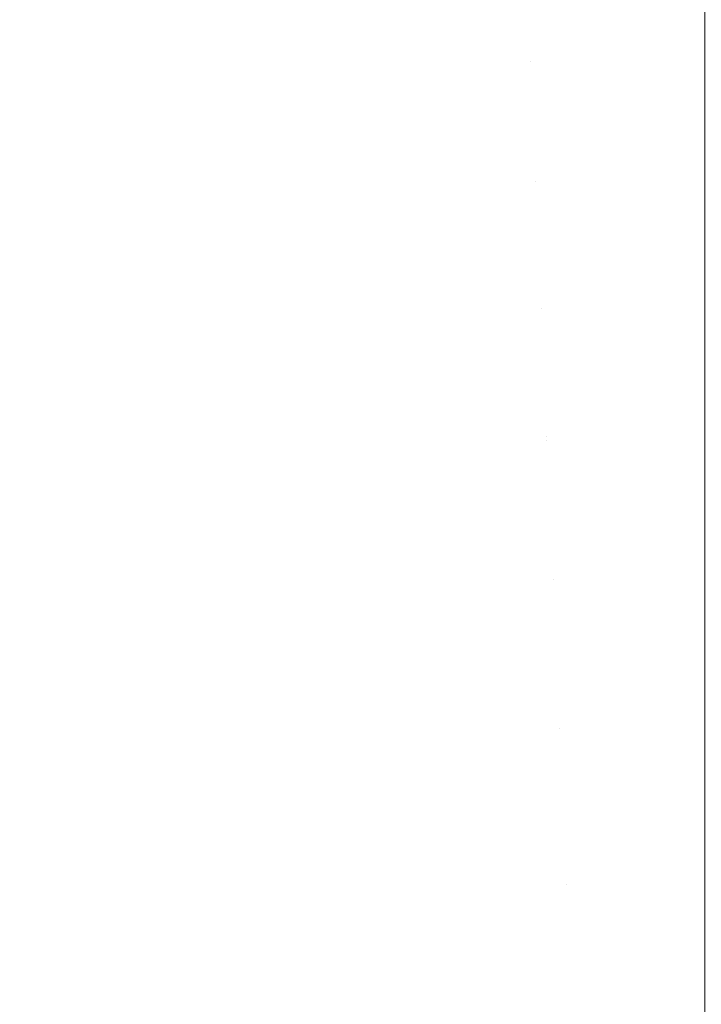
# Model space of a CAD drawing. Header units: centimetres. Extents: x -26.3 to 27.5, y 4.2 to 67.9.
# Tile 73 of 256: x -26.0005 to -25.9866, y 5.9623 to 5.9824. Entities that reach past the tile are written whole.
import ezdxf

# ---------------------------------------------------------------- set-up
doc = ezdxf.new("R2010")
doc.units = ezdxf.units.CM
doc.header["$LTSCALE"] = 2.54
doc.layers.add('Lucido design-1', color=7, linetype='Continuous')

# ---------------------------------------------------------------- blocks, each defined once
blk = doc.blocks.new('Gruppo-2-1')
at = {"color": 7, "linetype": 'Continuous', "lineweight": 9}
for points, invisible_edges in [([(-25.993654, 5.98156, -1111.056442), (-25.990099, 5.981793, -1111.056442), (-25.990202, 5.984143, -1111.059922), (-25.993859, 5.983903, -1111.059922)], 15), ([(-25.993654, 5.98156, -1147.156442), (-25.990099, 5.981793, -1147.156442), (-25.990202, 5.984143, -1147.159922), (-25.993859, 5.983903, -1147.159922)], 15), ([(-25.986537, 5.98212, -1111.056811), (-25.986537, 5.984223, -1111.059922), (-25.990202, 5.984143, -1111.059922), (-25.990099, 5.981793, -1111.056442)], 14), ([(-25.986537, 5.98212, -1147.156811), (-25.986537, 5.984223, -1147.159922), (-25.990202, 5.984143, -1147.159922), (-25.990099, 5.981793, -1147.156442)], 14), ([(-25.997196, 5.981172, -1111.056442), (-25.993654, 5.98156, -1111.056442), (-25.993859, 5.983903, -1111.059922), (-25.997503, 5.983504, -1111.059922)], 15), ([(-25.997196, 5.981172, -1147.156442), (-25.993654, 5.98156, -1147.156442), (-25.993859, 5.983903, -1147.159922), (-25.997503, 5.983504, -1147.159922)], 15), ([(-25.990087, 5.981514, -1111.77228), (-25.990188, 5.983822, -1111.7689), (-25.986537, 5.983902, -1111.7689), (-25.986537, 5.982115, -1111.771513)], 11), ([(-25.990087, 5.981514, -1147.87228), (-25.990188, 5.983822, -1147.8689), (-25.986537, 5.983902, -1147.8689), (-25.986537, 5.982115, -1147.871513)], 11), ([(-25.993831, 5.983583, -1111.7689), (-25.990188, 5.983822, -1111.7689), (-25.990087, 5.981514, -1111.77228), (-25.99363, 5.981281, -1111.77228)], 15), ([(-25.993831, 5.983583, -1147.8689), (-25.990188, 5.983822, -1147.8689), (-25.990087, 5.981514, -1147.87228), (-25.99363, 5.981281, -1147.87228)], 15), ([(-26.000717, 5.98063, -1111.056442), (-25.997196, 5.981172, -1111.056442), (-25.997503, 5.983504, -1111.059922), (-26.001126, 5.982946, -1111.059922)], 15), ([(-26.000717, 5.98063, -1147.156442), (-25.997196, 5.981172, -1147.156442), (-25.997503, 5.983504, -1147.159922), (-26.001126, 5.982946, -1147.159922)], 15), ([(-25.997461, 5.983186, -1111.7689), (-25.993831, 5.983583, -1111.7689), (-25.99363, 5.981281, -1111.77228), (-25.997159, 5.980895, -1111.77228)], 15), ([(-25.997461, 5.983186, -1147.8689), (-25.993831, 5.983583, -1147.8689), (-25.99363, 5.981281, -1147.87228), (-25.997159, 5.980895, -1147.87228)], 15), ([(-26.00107, 5.98263, -1111.7689), (-25.997461, 5.983186, -1111.7689), (-25.997159, 5.980895, -1111.77228), (-26.000669, 5.980355, -1111.77228)], 15), ([(-26.00107, 5.98263, -1147.8689), (-25.997461, 5.983186, -1147.8689), (-25.997159, 5.980895, -1147.87228), (-26.000669, 5.980355, -1147.87228)], 15), ([(-25.990099, 5.981793, -1111.056442), (-25.986537, 5.981871, -1111.056442), (-25.986537, 5.98212, -1111.056811)], 9), ([(-25.990099, 5.981793, -1147.156442), (-25.986537, 5.981871, -1147.156442), (-25.986537, 5.98212, -1147.156811)], 9), ([(-25.986537, 5.982115, -1111.771513), (-25.986537, 5.981591, -1111.77228), (-25.990087, 5.981514, -1111.77228)], 10), ([(-25.986537, 5.982115, -1147.871513), (-25.986537, 5.981591, -1147.87228), (-25.990087, 5.981514, -1147.87228)], 10), ([(-25.993437, 5.979071, -1111.05306), (-25.98999, 5.979297, -1111.05306), (-25.990099, 5.981793, -1111.056442), (-25.993654, 5.98156, -1111.056442)], 15), ([(-25.993437, 5.979071, -1147.15306), (-25.98999, 5.979297, -1147.15306), (-25.990099, 5.981793, -1147.156442), (-25.993654, 5.98156, -1147.156442)], 15), ([(-25.986537, 5.979543, -1111.053291), (-25.986537, 5.981871, -1111.056442), (-25.990099, 5.981793, -1111.056442), (-25.98999, 5.979297, -1111.05306)], 14), ([(-25.986537, 5.979543, -1147.153291), (-25.986537, 5.981871, -1147.156442), (-25.990099, 5.981793, -1147.156442), (-25.98999, 5.979297, -1147.15306)], 14), ([(-25.99687, 5.978695, -1111.05306), (-25.993437, 5.979071, -1111.05306), (-25.993654, 5.98156, -1111.056442), (-25.997196, 5.981172, -1111.056442)], 15), ([(-25.99687, 5.978695, -1147.15306), (-25.993437, 5.979071, -1147.15306), (-25.993654, 5.98156, -1147.156442), (-25.997196, 5.981172, -1147.156442)], 15), ([(-25.99363, 5.981281, -1111.77228), (-25.990087, 5.981514, -1111.77228), (-25.98998, 5.979071, -1111.77556), (-25.993417, 5.978846, -1111.77556)], 15), ([(-25.99363, 5.981281, -1147.87228), (-25.990087, 5.981514, -1147.87228), (-25.98998, 5.979071, -1147.87556), (-25.993417, 5.978846, -1147.87556)], 15), ([(-25.98998, 5.979071, -1111.77556), (-25.990087, 5.981514, -1111.77228), (-25.986537, 5.981591, -1111.77228), (-25.986537, 5.979538, -1111.775033)], 11), ([(-25.98998, 5.979071, -1147.87556), (-25.990087, 5.981514, -1147.87228), (-25.986537, 5.981591, -1147.87228), (-25.986537, 5.979538, -1147.875033)], 11), ([(-26.000283, 5.978169, -1111.05306), (-25.99687, 5.978695, -1111.05306), (-25.997196, 5.981172, -1111.056442), (-26.000717, 5.98063, -1111.056442)], 15), ([(-26.000283, 5.978169, -1147.15306), (-25.99687, 5.978695, -1147.15306), (-25.997196, 5.981172, -1147.156442), (-26.000717, 5.98063, -1147.156442)], 15), ([(-25.997159, 5.980895, -1111.77228), (-25.99363, 5.981281, -1111.77228), (-25.993417, 5.978846, -1111.77556), (-25.99684, 5.978471, -1111.77556)], 15), ([(-25.997159, 5.980895, -1147.87228), (-25.99363, 5.981281, -1147.87228), (-25.993417, 5.978846, -1147.87556), (-25.99684, 5.978471, -1147.87556)], 15), ([(-26.000669, 5.980355, -1111.77228), (-25.997159, 5.980895, -1111.77228), (-25.99684, 5.978471, -1111.77556), (-26.000244, 5.977947, -1111.77556)], 15), ([(-26.000669, 5.980355, -1147.87228), (-25.997159, 5.980895, -1147.87228), (-25.99684, 5.978471, -1147.87556), (-26.000244, 5.977947, -1147.87556)], 15), ([(-26.003671, 5.977496, -1111.05306), (-26.000283, 5.978169, -1111.05306), (-26.000717, 5.98063, -1111.056442), (-26.004212, 5.979935, -1111.056442)], 15), ([(-26.003671, 5.977496, -1147.15306), (-26.000283, 5.978169, -1147.15306), (-26.000717, 5.98063, -1147.156442), (-26.004212, 5.979935, -1147.156442)], 15), ([(-26.004151, 5.979662, -1111.77228), (-26.000669, 5.980355, -1111.77228), (-26.000244, 5.977947, -1111.77556), (-26.003622, 5.977275, -1111.77556)], 15), ([(-26.004151, 5.979662, -1147.87228), (-26.000669, 5.980355, -1147.87228), (-26.000244, 5.977947, -1147.87556), (-26.003622, 5.977275, -1147.87556)], 15), ([(-25.98999, 5.979297, -1111.05306), (-25.986537, 5.979372, -1111.05306), (-25.986537, 5.979543, -1111.053291)], 9), ([(-25.98999, 5.979297, -1147.15306), (-25.986537, 5.979372, -1147.15306), (-25.986537, 5.979543, -1147.153291)], 9), ([(-25.986537, 5.979538, -1111.775033), (-25.986537, 5.979146, -1111.77556), (-25.98998, 5.979071, -1111.77556)], 10), ([(-25.986537, 5.979538, -1147.875033), (-25.986537, 5.979146, -1147.87556), (-25.98998, 5.979071, -1147.87556)], 10), ([(-25.993206, 5.97644, -1111.049783), (-25.989875, 5.976658, -1111.049783), (-25.98999, 5.979297, -1111.05306), (-25.993437, 5.979071, -1111.05306)], 15), ([(-25.993206, 5.97644, -1147.149783), (-25.989875, 5.976658, -1147.149783), (-25.98999, 5.979297, -1147.15306), (-25.993437, 5.979071, -1147.15306)], 15), ([(-25.986537, 5.976814, -1111.049887), (-25.986537, 5.979372, -1111.05306), (-25.98999, 5.979297, -1111.05306), (-25.989875, 5.976658, -1111.049783)], 14), ([(-25.986537, 5.976814, -1147.149887), (-25.986537, 5.979372, -1147.15306), (-25.98999, 5.979297, -1147.15306), (-25.989875, 5.976658, -1147.149783)], 14), ([(-25.989868, 5.976499, -1111.778734), (-25.98998, 5.979071, -1111.77556), (-25.986537, 5.979146, -1111.77556), (-25.986537, 5.976811, -1111.778438)], 11), ([(-25.989868, 5.976499, -1147.878734), (-25.98998, 5.979071, -1147.87556), (-25.986537, 5.979146, -1147.87556), (-25.986537, 5.976811, -1147.878438)], 11), ([(-25.996525, 5.976076, -1111.049783), (-25.993206, 5.97644, -1111.049783), (-25.993437, 5.979071, -1111.05306), (-25.99687, 5.978695, -1111.05306)], 15), ([(-25.996525, 5.976076, -1147.149783), (-25.993206, 5.97644, -1147.149783), (-25.993437, 5.979071, -1147.15306), (-25.99687, 5.978695, -1147.15306)], 15), ([(-25.993417, 5.978846, -1111.77556), (-25.98998, 5.979071, -1111.77556), (-25.989868, 5.976499, -1111.778734), (-25.993193, 5.976281, -1111.778734)], 15), ([(-25.993417, 5.978846, -1147.87556), (-25.98998, 5.979071, -1147.87556), (-25.989868, 5.976499, -1147.878734), (-25.993193, 5.976281, -1147.878734)], 15), ([(-25.999825, 5.975568, -1111.049783), (-25.996525, 5.976076, -1111.049783), (-25.99687, 5.978695, -1111.05306), (-26.000283, 5.978169, -1111.05306)], 15), ([(-25.999825, 5.975568, -1147.149783), (-25.996525, 5.976076, -1147.149783), (-25.99687, 5.978695, -1147.15306), (-26.000283, 5.978169, -1147.15306)], 15), ([(-25.99684, 5.978471, -1111.77556), (-25.993417, 5.978846, -1111.77556), (-25.993193, 5.976281, -1111.778734), (-25.996504, 5.975918, -1111.778734)], 15), ([(-25.99684, 5.978471, -1147.87556), (-25.993417, 5.978846, -1147.87556), (-25.993193, 5.976281, -1147.878734), (-25.996504, 5.975918, -1147.878734)], 15), ([(-26.000244, 5.977947, -1111.77556), (-25.99684, 5.978471, -1111.77556), (-25.996504, 5.975918, -1111.778734), (-25.999797, 5.975411, -1111.778734)], 15), ([(-26.000244, 5.977947, -1147.87556), (-25.99684, 5.978471, -1147.87556), (-25.996504, 5.975918, -1147.878734), (-25.999797, 5.975411, -1147.878734)], 15), ([(-26.003099, 5.974917, -1111.049783), (-25.999825, 5.975568, -1111.049783), (-26.000283, 5.978169, -1111.05306), (-26.003671, 5.977496, -1111.05306)], 15), ([(-26.003099, 5.974917, -1147.149783), (-25.999825, 5.975568, -1147.149783), (-26.000283, 5.978169, -1147.15306), (-26.003671, 5.977496, -1147.15306)], 15), ([(-26.003622, 5.977275, -1111.77556), (-26.000244, 5.977947, -1111.77556), (-25.999797, 5.975411, -1111.778734), (-26.003065, 5.974761, -1111.778734)], 15), ([(-26.003622, 5.977275, -1147.87556), (-26.000244, 5.977947, -1147.87556), (-25.999797, 5.975411, -1147.878734), (-26.003065, 5.974761, -1147.878734)], 15), ([(-25.989875, 5.976658, -1111.049783), (-25.986537, 5.976731, -1111.049783), (-25.986537, 5.976814, -1111.049887)], 9), ([(-25.989875, 5.976658, -1147.149783), (-25.986537, 5.976731, -1147.149783), (-25.986537, 5.976814, -1147.149887)], 9), ([(-25.989754, 5.973881, -1111.046617), (-25.986537, 5.973951, -1111.046617), (-25.986537, 5.976731, -1111.049783), (-25.989875, 5.976658, -1111.049783)], 13), ([(-25.989754, 5.973881, -1147.146617), (-25.986537, 5.973951, -1147.146617), (-25.986537, 5.976731, -1147.149783), (-25.989875, 5.976658, -1147.149783)], 13), ([(-25.986537, 5.976811, -1111.778438), (-25.986537, 5.976571, -1111.778734), (-25.989868, 5.976499, -1111.778734)], 10), ([(-25.986537, 5.976811, -1147.878438), (-25.986537, 5.976571, -1147.878734), (-25.989868, 5.976499, -1147.878734)], 10), ([(-25.992964, 5.97367, -1111.046617), (-25.989754, 5.973881, -1111.046617), (-25.989875, 5.976658, -1111.049783), (-25.993206, 5.97644, -1111.049783)], 15), ([(-25.992964, 5.97367, -1147.146617), (-25.989754, 5.973881, -1147.146617), (-25.989875, 5.976658, -1147.149783), (-25.993206, 5.97644, -1147.149783)], 15), ([(-25.993193, 5.976281, -1111.778734), (-25.989868, 5.976499, -1111.778734), (-25.98975, 5.973802, -1111.781797), (-25.992957, 5.973592, -1111.781797)], 15), ([(-25.993193, 5.976281, -1147.878734), (-25.989868, 5.976499, -1147.878734), (-25.98975, 5.973802, -1147.881797), (-25.992957, 5.973592, -1147.881797)], 15), ([(-25.98975, 5.973802, -1111.781797), (-25.989868, 5.976499, -1111.778734), (-25.986537, 5.976571, -1111.778734), (-25.986537, 5.973938, -1111.781722)], 11), ([(-25.98975, 5.973802, -1147.881797), (-25.989868, 5.976499, -1147.878734), (-25.986537, 5.976571, -1147.878734), (-25.986537, 5.973938, -1147.881722)], 11), ([(-25.996162, 5.97332, -1111.046617), (-25.992964, 5.97367, -1111.046617), (-25.993206, 5.97644, -1111.049783), (-25.996525, 5.976076, -1111.049783)], 15), ([(-25.996162, 5.97332, -1147.146617), (-25.992964, 5.97367, -1147.146617), (-25.993206, 5.97644, -1147.149783), (-25.996525, 5.976076, -1147.149783)], 15), ([(-25.996504, 5.975918, -1111.778734), (-25.993193, 5.976281, -1111.778734), (-25.992957, 5.973592, -1111.781797), (-25.996152, 5.973242, -1111.781797)], 15), ([(-25.996504, 5.975918, -1147.878734), (-25.993193, 5.976281, -1147.878734), (-25.992957, 5.973592, -1147.881797), (-25.996152, 5.973242, -1147.881797)], 15), ([(-25.999342, 5.972831, -1111.046617), (-25.996162, 5.97332, -1111.046617), (-25.996525, 5.976076, -1111.049783), (-25.999825, 5.975568, -1111.049783)], 15), ([(-25.999342, 5.972831, -1147.146617), (-25.996162, 5.97332, -1147.146617), (-25.996525, 5.976076, -1147.149783), (-25.999825, 5.975568, -1147.149783)], 15), ([(-25.999797, 5.975411, -1111.778734), (-25.996504, 5.975918, -1111.778734), (-25.996152, 5.973242, -1111.781797), (-25.999328, 5.972753, -1111.781797)], 15), ([(-25.999797, 5.975411, -1147.878734), (-25.996504, 5.975918, -1147.878734), (-25.996152, 5.973242, -1147.881797), (-25.999328, 5.972753, -1147.881797)], 15), ([(-26.002497, 5.972203, -1111.046617), (-25.999342, 5.972831, -1111.046617), (-25.999825, 5.975568, -1111.049783), (-26.003099, 5.974917, -1111.049783)], 15), ([(-26.002497, 5.972203, -1147.146617), (-25.999342, 5.972831, -1147.146617), (-25.999825, 5.975568, -1147.149783), (-26.003099, 5.974917, -1147.149783)], 15), ([(-26.003065, 5.974761, -1111.778734), (-25.999797, 5.975411, -1111.778734), (-25.999328, 5.972753, -1111.781797), (-26.00248, 5.972126, -1111.781797)], 15), ([(-26.003065, 5.974761, -1147.878734), (-25.999797, 5.975411, -1147.878734), (-25.999328, 5.972753, -1147.881797), (-26.00248, 5.972126, -1147.881797)], 15), ([(-25.99271, 5.970767, -1111.043568), (-25.989627, 5.97097, -1111.043568), (-25.989754, 5.973881, -1111.046617), (-25.992964, 5.97367, -1111.046617)], 15), ([(-25.99271, 5.970767, -1147.143568), (-25.989627, 5.97097, -1147.143568), (-25.989754, 5.973881, -1147.146617), (-25.992964, 5.97367, -1147.146617)], 15), ([(-25.986537, 5.973939, -1111.046605), (-25.986537, 5.973951, -1111.046617), (-25.989754, 5.973881, -1111.046617)], 10), ([(-25.986537, 5.973939, -1147.146605), (-25.986537, 5.973951, -1147.146617), (-25.989754, 5.973881, -1147.146617)], 10), ([(-25.989754, 5.973881, -1111.046617), (-25.989627, 5.97097, -1111.043568), (-25.986537, 5.971037, -1111.043568), (-25.986537, 5.973939, -1111.046605)], 11), ([(-25.989754, 5.973881, -1147.146617), (-25.989627, 5.97097, -1147.143568), (-25.986537, 5.971037, -1147.143568), (-25.986537, 5.973939, -1147.146605)], 11), ([(-25.986537, 5.973938, -1111.781722), (-25.986537, 5.973872, -1111.781797), (-25.98975, 5.973802, -1111.781797)], 10), ([(-25.986537, 5.973938, -1147.881722), (-25.986537, 5.973872, -1147.881797), (-25.98975, 5.973802, -1147.881797)], 10), ([(-25.98975, 5.973802, -1111.781797), (-25.986537, 5.973872, -1111.781797), (-25.986537, 5.971052, -1111.784745), (-25.989627, 5.970985, -1111.784745)], 13), ([(-25.98975, 5.973802, -1147.881797), (-25.986537, 5.973872, -1147.881797), (-25.986537, 5.971052, -1147.884745), (-25.989627, 5.970985, -1147.884745)], 13), ([(-25.992957, 5.973592, -1111.781797), (-25.98975, 5.973802, -1111.781797), (-25.989627, 5.970985, -1111.784745), (-25.992712, 5.970783, -1111.784745)], 15), ([(-25.992957, 5.973592, -1147.881797), (-25.98975, 5.973802, -1147.881797), (-25.989627, 5.970985, -1147.884745), (-25.992712, 5.970783, -1147.884745)], 15), ([(-25.995782, 5.970431, -1111.043568), (-25.99271, 5.970767, -1111.043568), (-25.992964, 5.97367, -1111.046617), (-25.996162, 5.97332, -1111.046617)], 15), ([(-25.995782, 5.970431, -1147.143568), (-25.99271, 5.970767, -1147.143568), (-25.992964, 5.97367, -1147.146617), (-25.996162, 5.97332, -1147.146617)], 15), ([(-25.996152, 5.973242, -1111.781797), (-25.992957, 5.973592, -1111.781797), (-25.992712, 5.970783, -1111.784745), (-25.995784, 5.970446, -1111.784745)], 15), ([(-25.996152, 5.973242, -1147.881797), (-25.992957, 5.973592, -1147.881797), (-25.992712, 5.970783, -1147.884745), (-25.995784, 5.970446, -1147.884745)], 15), ([(-25.998836, 5.969961, -1111.043568), (-25.995782, 5.970431, -1111.043568), (-25.996162, 5.97332, -1111.046617), (-25.999342, 5.972831, -1111.046617)], 15), ([(-25.998836, 5.969961, -1147.143568), (-25.995782, 5.970431, -1147.143568), (-25.996162, 5.97332, -1147.146617), (-25.999342, 5.972831, -1147.146617)], 15), ([(-25.999328, 5.972753, -1111.781797), (-25.996152, 5.973242, -1111.781797), (-25.995784, 5.970446, -1111.784745), (-25.998839, 5.969976, -1111.784745)], 15), ([(-25.999328, 5.972753, -1147.881797), (-25.996152, 5.973242, -1147.881797), (-25.995784, 5.970446, -1147.884745), (-25.998839, 5.969976, -1147.884745)], 15), ([(-26.001867, 5.969358, -1111.043568), (-25.998836, 5.969961, -1111.043568), (-25.999342, 5.972831, -1111.046617), (-26.002497, 5.972203, -1111.046617)], 15), ([(-26.001867, 5.969358, -1147.143568), (-25.998836, 5.969961, -1147.143568), (-25.999342, 5.972831, -1147.146617), (-26.002497, 5.972203, -1147.146617)], 15), ([(-26.00248, 5.972126, -1111.781797), (-25.999328, 5.972753, -1111.781797), (-25.998839, 5.969976, -1111.784745), (-26.00187, 5.969373, -1111.784745)], 15), ([(-26.00248, 5.972126, -1147.881797), (-25.999328, 5.972753, -1147.881797), (-25.998839, 5.969976, -1147.884745), (-26.00187, 5.969373, -1147.884745)], 15), ([(-25.992712, 5.970783, -1111.784745), (-25.989627, 5.970985, -1111.784745), (-25.989499, 5.968053, -1111.787573), (-25.992456, 5.967859, -1111.787573)], 15), ([(-25.992712, 5.970783, -1147.884745), (-25.989627, 5.970985, -1147.884745), (-25.989499, 5.968053, -1147.887573), (-25.992456, 5.967859, -1147.887573)], 15), ([(-25.992445, 5.967736, -1111.040641), (-25.989494, 5.967929, -1111.040641), (-25.989627, 5.97097, -1111.043568), (-25.99271, 5.970767, -1111.043568)], 15), ([(-25.992445, 5.967736, -1147.140641), (-25.989494, 5.967929, -1147.140641), (-25.989627, 5.97097, -1147.143568), (-25.99271, 5.970767, -1147.143568)], 15), ([(-25.989627, 5.970985, -1111.784745), (-25.986537, 5.971052, -1111.784745), (-25.986537, 5.97092, -1111.784872)], 9), ([(-25.989627, 5.970985, -1147.884745), (-25.986537, 5.971052, -1147.884745), (-25.986537, 5.97092, -1147.884872)], 9), ([(-25.986537, 5.97092, -1111.043456), (-25.986537, 5.971037, -1111.043568), (-25.989627, 5.97097, -1111.043568)], 10), ([(-25.986537, 5.97092, -1147.143456), (-25.986537, 5.971037, -1147.143568), (-25.989627, 5.97097, -1147.143568)], 10), ([(-25.986537, 5.97092, -1111.784872), (-25.986537, 5.968117, -1111.787573), (-25.989499, 5.968053, -1111.787573), (-25.989627, 5.970985, -1111.784745)], 14), ([(-25.986537, 5.97092, -1147.884872), (-25.986537, 5.968117, -1147.887573), (-25.989499, 5.968053, -1147.887573), (-25.989627, 5.970985, -1147.884745)], 14), ([(-25.989627, 5.97097, -1111.043568), (-25.989494, 5.967929, -1111.040641), (-25.986537, 5.967994, -1111.040641), (-25.986537, 5.97092, -1111.043456)], 11), ([(-25.989627, 5.97097, -1147.143568), (-25.989494, 5.967929, -1147.140641), (-25.986537, 5.967994, -1147.140641), (-25.986537, 5.97092, -1147.143456)], 11), ([(-25.995784, 5.970446, -1111.784745), (-25.992712, 5.970783, -1111.784745), (-25.992456, 5.967859, -1111.787573), (-25.995401, 5.967536, -1111.787573)], 15), ([(-25.995784, 5.970446, -1147.884745), (-25.992712, 5.970783, -1147.884745), (-25.992456, 5.967859, -1147.887573), (-25.995401, 5.967536, -1147.887573)], 15), ([(-25.995385, 5.967414, -1111.040641), (-25.992445, 5.967736, -1111.040641), (-25.99271, 5.970767, -1111.043568), (-25.995782, 5.970431, -1111.043568)], 15), ([(-25.995385, 5.967414, -1147.140641), (-25.992445, 5.967736, -1147.140641), (-25.99271, 5.970767, -1147.143568), (-25.995782, 5.970431, -1147.143568)], 15), ([(-25.998839, 5.969976, -1111.784745), (-25.995784, 5.970446, -1111.784745), (-25.995401, 5.967536, -1111.787573), (-25.998329, 5.967086, -1111.787573)], 15), ([(-25.998839, 5.969976, -1147.884745), (-25.995784, 5.970446, -1147.884745), (-25.995401, 5.967536, -1147.887573), (-25.998329, 5.967086, -1147.887573)], 15), ([(-25.998308, 5.966964, -1111.040641), (-25.995385, 5.967414, -1111.040641), (-25.995782, 5.970431, -1111.043568), (-25.998836, 5.969961, -1111.043568)], 15), ([(-25.998308, 5.966964, -1147.140641), (-25.995385, 5.967414, -1147.140641), (-25.995782, 5.970431, -1147.143568), (-25.998836, 5.969961, -1147.143568)], 15), ([(-26.00187, 5.969373, -1111.784745), (-25.998839, 5.969976, -1111.784745), (-25.998329, 5.967086, -1111.787573), (-26.001235, 5.966508, -1111.787573)], 15), ([(-26.00187, 5.969373, -1147.884745), (-25.998839, 5.969976, -1147.884745), (-25.998329, 5.967086, -1147.887573), (-26.001235, 5.966508, -1147.887573)], 15), ([(-26.001208, 5.966387, -1111.040641), (-25.998308, 5.966964, -1111.040641), (-25.998836, 5.969961, -1111.043568), (-26.001867, 5.969358, -1111.043568)], 15), ([(-26.001208, 5.966387, -1147.140641), (-25.998308, 5.966964, -1147.140641), (-25.998836, 5.969961, -1147.143568), (-26.001867, 5.969358, -1147.143568)], 15), ([(-25.989499, 5.968053, -1111.787573), (-25.986537, 5.968117, -1111.787573), (-25.986537, 5.967765, -1111.787885)], 9), ([(-25.989499, 5.968053, -1147.887573), (-25.986537, 5.968117, -1147.887573), (-25.986537, 5.967765, -1147.887885)], 9), ([(-25.995401, 5.967536, -1111.787573), (-25.992456, 5.967859, -1111.787573), (-25.99219, 5.964826, -1111.790276), (-25.995003, 5.964518, -1111.790276)], 15), ([(-25.995401, 5.967536, -1147.887573), (-25.992456, 5.967859, -1147.887573), (-25.99219, 5.964826, -1147.890276), (-25.995003, 5.964518, -1147.890276)], 15), ([(-25.992456, 5.967859, -1111.787573), (-25.989499, 5.968053, -1111.787573), (-25.989367, 5.965011, -1111.790276), (-25.99219, 5.964826, -1111.790276)], 15), ([(-25.992456, 5.967859, -1147.887573), (-25.989499, 5.968053, -1147.887573), (-25.989367, 5.965011, -1147.890276), (-25.99219, 5.964826, -1147.890276)], 15), ([(-25.992169, 5.96458, -1111.037842), (-25.989356, 5.964765, -1111.037842), (-25.989494, 5.967929, -1111.040641), (-25.992445, 5.967736, -1111.040641)], 15), ([(-25.992169, 5.96458, -1147.137842), (-25.989356, 5.964765, -1147.137842), (-25.989494, 5.967929, -1147.140641), (-25.992445, 5.967736, -1147.140641)], 15), ([(-25.986537, 5.967765, -1111.787885), (-25.986537, 5.965073, -1111.790276), (-25.989367, 5.965011, -1111.790276), (-25.989499, 5.968053, -1111.787573)], 14), ([(-25.986537, 5.967765, -1147.887885), (-25.986537, 5.965073, -1147.890276), (-25.989367, 5.965011, -1147.890276), (-25.989499, 5.968053, -1147.887573)], 14), ([(-25.986537, 5.967767, -1111.040441), (-25.986537, 5.967994, -1111.040641), (-25.989494, 5.967929, -1111.040641)], 10), ([(-25.986537, 5.967767, -1147.140441), (-25.986537, 5.967994, -1147.140641), (-25.989494, 5.967929, -1147.140641)], 10), ([(-25.989494, 5.967929, -1111.040641), (-25.989356, 5.964765, -1111.037842), (-25.986537, 5.964826, -1111.037842), (-25.986537, 5.967767, -1111.040441)], 11), ([(-25.989494, 5.967929, -1147.140641), (-25.989356, 5.964765, -1147.137842), (-25.986537, 5.964826, -1147.137842), (-25.986537, 5.967767, -1147.140441)], 11), ([(-25.994971, 5.964274, -1111.037842), (-25.992169, 5.96458, -1111.037842), (-25.992445, 5.967736, -1111.040641), (-25.995385, 5.967414, -1111.040641)], 15), ([(-25.994971, 5.964274, -1147.137842), (-25.992169, 5.96458, -1147.137842), (-25.992445, 5.967736, -1147.140641), (-25.995385, 5.967414, -1147.140641)], 15), ([(-25.998329, 5.967086, -1111.787573), (-25.995401, 5.967536, -1111.787573), (-25.995003, 5.964518, -1111.790276), (-25.9978, 5.964088, -1111.790276)], 15), ([(-25.998329, 5.967086, -1147.887573), (-25.995401, 5.967536, -1147.887573), (-25.995003, 5.964518, -1147.890276), (-25.9978, 5.964088, -1147.890276)], 15), ([(-25.997758, 5.963845, -1111.037842), (-25.994971, 5.964274, -1111.037842), (-25.995385, 5.967414, -1111.040641), (-25.998308, 5.966964, -1111.040641)], 15), ([(-25.997758, 5.963845, -1147.137842), (-25.994971, 5.964274, -1147.137842), (-25.995385, 5.967414, -1147.140641), (-25.998308, 5.966964, -1147.140641)], 15), ([(-26.001235, 5.966508, -1111.787573), (-25.998329, 5.967086, -1111.787573), (-25.9978, 5.964088, -1111.790276), (-26.000576, 5.963535, -1111.790276)], 15), ([(-26.001235, 5.966508, -1147.887573), (-25.998329, 5.967086, -1147.887573), (-25.9978, 5.964088, -1147.890276), (-26.000576, 5.963535, -1147.890276)], 15), ([(-26.000522, 5.963295, -1111.037842), (-25.997758, 5.963845, -1111.037842), (-25.998308, 5.966964, -1111.040641), (-26.001208, 5.966387, -1111.040641)], 15), ([(-26.000522, 5.963295, -1147.137842), (-25.997758, 5.963845, -1147.137842), (-25.998308, 5.966964, -1147.140641), (-26.001208, 5.966387, -1147.140641)], 15), ([(-25.989367, 5.965011, -1111.790276), (-25.986537, 5.965073, -1111.790276), (-25.986537, 5.964483, -1111.790759)], 9), ([(-25.989367, 5.965011, -1147.890276), (-25.986537, 5.965073, -1147.890276), (-25.986537, 5.964483, -1147.890759)], 9), ([(-25.99219, 5.964826, -1111.790276), (-25.989367, 5.965011, -1111.790276), (-25.989229, 5.961865, -1111.792851), (-25.991916, 5.961689, -1111.792851)], 15), ([(-25.99219, 5.964826, -1147.890276), (-25.989367, 5.965011, -1147.890276), (-25.989229, 5.961865, -1147.892851), (-25.991916, 5.961689, -1147.892851)], 15), ([(-25.986537, 5.964483, -1111.790759), (-25.986537, 5.961924, -1111.792851), (-25.989229, 5.961865, -1111.792851), (-25.989367, 5.965011, -1111.790276)], 14), ([(-25.986537, 5.964483, -1147.890759), (-25.986537, 5.961924, -1147.892851), (-25.989229, 5.961865, -1147.892851), (-25.989367, 5.965011, -1147.890276)], 14), ([(-25.995003, 5.964518, -1111.790276), (-25.99219, 5.964826, -1111.790276), (-25.991916, 5.961689, -1111.792851), (-25.994592, 5.961396, -1111.792851)], 15), ([(-25.995003, 5.964518, -1147.890276), (-25.99219, 5.964826, -1147.890276), (-25.991916, 5.961689, -1147.892851), (-25.994592, 5.961396, -1147.892851)], 15), ([(-25.991884, 5.961324, -1111.035191), (-25.989213, 5.961499, -1111.035191), (-25.989356, 5.964765, -1111.037842), (-25.992169, 5.96458, -1111.037842)], 15), ([(-25.991884, 5.961324, -1147.135191), (-25.989213, 5.961499, -1147.135191), (-25.989356, 5.964765, -1147.137842), (-25.992169, 5.96458, -1147.137842)], 15), ([(-25.986537, 5.964486, -1111.037566), (-25.986537, 5.964826, -1111.037842), (-25.989356, 5.964765, -1111.037842)], 10), ([(-25.986537, 5.964486, -1147.137566), (-25.986537, 5.964826, -1147.137842), (-25.989356, 5.964765, -1147.137842)], 10), ([(-25.989356, 5.964765, -1111.037842), (-25.989213, 5.961499, -1111.035191), (-25.986537, 5.961557, -1111.035191), (-25.986537, 5.964486, -1111.037566)], 11), ([(-25.989356, 5.964765, -1147.137842), (-25.989213, 5.961499, -1147.135191), (-25.986537, 5.961557, -1147.135191), (-25.986537, 5.964486, -1147.137566)], 11), ([(-25.9978, 5.964088, -1111.790276), (-25.995003, 5.964518, -1111.790276), (-25.994592, 5.961396, -1111.792851), (-25.997254, 5.960986, -1111.792851)], 15), ([(-25.9978, 5.964088, -1147.890276), (-25.995003, 5.964518, -1147.890276), (-25.994592, 5.961396, -1147.892851), (-25.997254, 5.960986, -1147.892851)], 15), ([(-25.994545, 5.961032, -1111.035191), (-25.991884, 5.961324, -1111.035191), (-25.992169, 5.96458, -1111.037842), (-25.994971, 5.964274, -1111.037842)], 15), ([(-25.994545, 5.961032, -1147.135191), (-25.991884, 5.961324, -1147.135191), (-25.992169, 5.96458, -1147.137842), (-25.994971, 5.964274, -1147.137842)], 15), ([(-25.99719, 5.960625, -1111.035191), (-25.994545, 5.961032, -1111.035191), (-25.994971, 5.964274, -1111.037842), (-25.997758, 5.963845, -1111.037842)], 15), ([(-25.99719, 5.960625, -1147.135191), (-25.994545, 5.961032, -1147.135191), (-25.994971, 5.964274, -1147.137842), (-25.997758, 5.963845, -1147.137842)], 15), ([(-26.000576, 5.963535, -1111.790276), (-25.9978, 5.964088, -1111.790276), (-25.997254, 5.960986, -1111.792851), (-25.999894, 5.960461, -1111.792851)], 15), ([(-26.000576, 5.963535, -1147.890276), (-25.9978, 5.964088, -1147.890276), (-25.997254, 5.960986, -1147.892851), (-25.999894, 5.960461, -1147.892851)], 15), ([(-25.999815, 5.960103, -1111.035191), (-25.99719, 5.960625, -1111.035191), (-25.997758, 5.963845, -1111.037842), (-26.000522, 5.963295, -1111.037842)], 15), ([(-25.999815, 5.960103, -1147.135191), (-25.99719, 5.960625, -1147.135191), (-25.997758, 5.963845, -1147.137842), (-26.000522, 5.963295, -1147.137842)], 15), ([(-26.003325, 5.962863, -1111.790276), (-26.000576, 5.963535, -1111.790276), (-25.999894, 5.960461, -1111.792851), (-26.00251, 5.959821, -1111.792851)], 15), ([(-26.003325, 5.962863, -1147.890276), (-26.000576, 5.963535, -1147.890276), (-25.999894, 5.960461, -1147.892851), (-26.00251, 5.959821, -1147.892851)], 15), ([(-26.002415, 5.959467, -1111.035191), (-25.999815, 5.960103, -1111.035191), (-26.000522, 5.963295, -1111.037842), (-26.003261, 5.962625, -1111.037842)], 15), ([(-26.002415, 5.959467, -1147.135191), (-25.999815, 5.960103, -1147.135191), (-26.000522, 5.963295, -1147.137842), (-26.003261, 5.962625, -1147.137842)], 15)]:
    blk.add_3dface(points, dxfattribs=dict(at, invisible_edges=invisible_edges))
blk = doc.blocks.new('Gruppo-3-1')
at = {"color": 7}
blk.add_blockref('Gruppo-2-1', (0, 0), dxfattribs=at)

msp = doc.modelspace()

# ---------------------------------------------------------------- block references
at = {"layer": 'Lucido design-1', "color": 7}
msp.add_blockref('Gruppo-3-1', (0, 0), dxfattribs=at)

doc.saveas('drawing.dxf')
